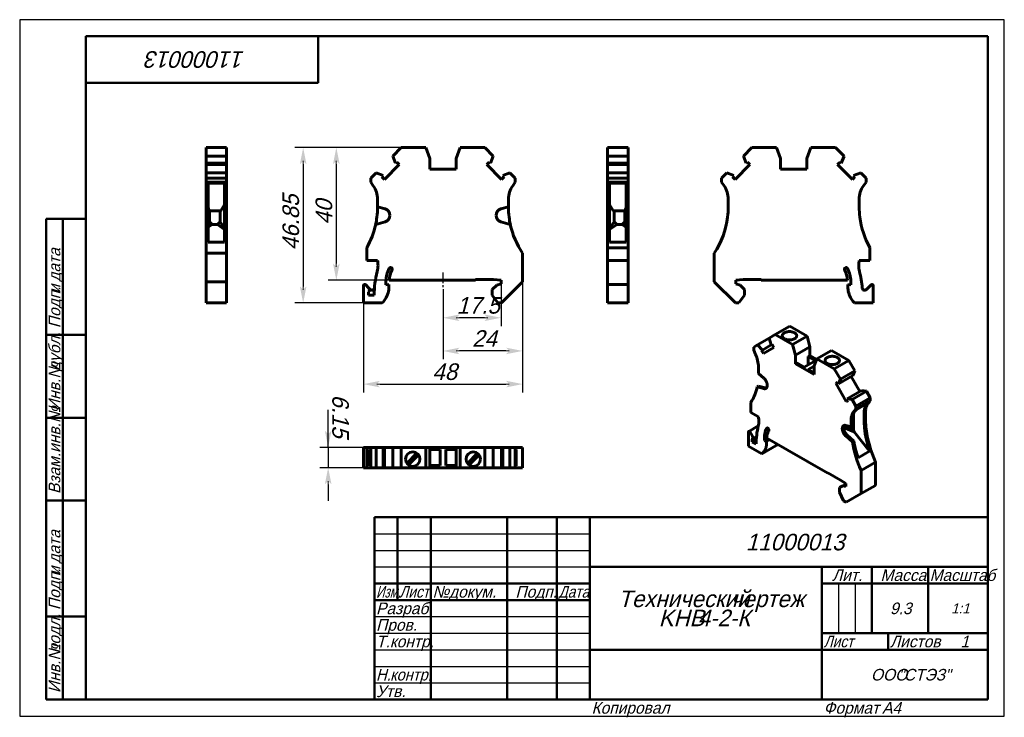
# Model space of a CAD drawing. Header units: millimetres. Extents: x 0 to 297, y 0 to 210.
import ezdxf

# ---------------------------------------------------------------- set-up
doc = ezdxf.new("R2010")
doc.units = ezdxf.units.MM
doc.linetypes.add('CENTER_per1_scale0.099606', pattern=[5.06, 3.1625, -0.6325, 0.6325, -0.6325])
doc.styles.add('TextStyle_1', font='T-FLEX Type A.TTF', dxfattribs={"oblique": 15, "height": 5})
doc.styles.add('TextStyle_2', font='T-FLEX Type A.TTF', dxfattribs={"oblique": 15, "height": 3.5})
doc.styles.add('TextStyle_3', font='T-FLEX Type A.TTF', dxfattribs={"width": 0.744064, "oblique": 15, "height": 3.5})
doc.styles.add('TextStyle_4', font='T-FLEX Type A.TTF', dxfattribs={"width": 0.883061, "oblique": 15, "height": 3.5})
doc.styles.add('TextStyle_5', font='T-FLEX Type A.TTF', dxfattribs={"width": 0.94413, "oblique": 15, "height": 3.5})
doc.styles.add('TextStyle_6', font='T-FLEX Type A.TTF', dxfattribs={"width": 0.98844, "oblique": 15, "height": 3.5})
doc.styles.add('TextStyle_7', font='T-FLEX Type A.TTF', dxfattribs={"oblique": 15, "height": 5})
doc.styles.add('TextStyle_8', font='T-FLEX Type A.TTF', dxfattribs={"oblique": 15, "height": 3})
doc.styles.add('TextStyle_9', font='T-FLEX Type A.TTF', dxfattribs={"oblique": 15, "height": 3.5})
doc.dimstyles.new('DIM_ST_1', dxfattribs={"dimtxt": 5, "dimasz": 5, "dimexe": 2.5, "dimexo": 0, "dimtad": 1, "dimrnd": 0.01, "dimdsep": 46, "dimtxsty": 'TextStyle_1', "dimblk": 'Arrow_3_C7_Status', "dimcen": 0.09, "dimclrd": 7, "dimclre": 7, "dimclrt": 7, "dimazin": 0, "dimtfac": 1, "dimtdec": 0, "dimtmove": 0, "dimatfit": 0, "dimldrblk": 'NONE', "dimfxl": 1, "dimtvp": 1, "dimtolj": 1, "dimarcsym": 0})
doc.dimstyles.new('DIM_ST_2', dxfattribs={"dimtxt": 5, "dimasz": 5, "dimexe": 2.5, "dimexo": 0, "dimtad": 1, "dimrnd": 0.01, "dimdsep": 46, "dimtxsty": 'TextStyle_1', "dimblk": 'Arrow_3_C7_Status', "dimcen": 0.09, "dimclrd": 7, "dimclre": 7, "dimclrt": 7, "dimazin": 0, "dimtfac": 1, "dimtdec": 0, "dimtmove": 0, "dimatfit": 0, "dimldrblk": 'NONE', "dimfxl": 1, "dimtvp": 1, "dimtolj": 1, "dimarcsym": 0})

# ---------------------------------------------------------------- blocks, each defined once
blk = doc.blocks.new('Arrow_3_C7_Status')
at = {"color": 7, "linetype": 'Continuous', "lineweight": 0}
blk.add_line((-1, 0), (-0.8, 0), dxfattribs=at)
at = {"color": 7}
blk.add_solid([(-1, -0.2), (0, 0), (-0.8, 0), (-1, 0.2)], dxfattribs=at)
blk = doc.blocks.new('*D5')
at = {"color": 7, "lineweight": -2}
for p, q in [((151.69, 130.99), (151.69, 107.62)), ((127.69, 128.7), (127.69, 107.62)), ((146.69, 110.12), (132.69, 110.12))]:
    blk.add_line(p, q, dxfattribs=at)
at = {"layer": 'Defpoints', "color": 0}
for p in [(151.69, 130.99), (127.69, 128.7), (127.69, 110.12)]:
    blk.add_point(p, dxfattribs=at)
at = {"color": 7, "lineweight": -2, "xscale": 5, "yscale": 5, "zscale": 5, "rotation": 180}
blk.add_blockref('Arrow_3_C7_Status', (127.69, 110.12), dxfattribs=at)
at = {"color": 7, "lineweight": -2, "xscale": 5, "yscale": 5, "zscale": 5}
blk.add_blockref('Arrow_3_C7_Status', (151.69, 110.12), dxfattribs=at)
blk = doc.blocks.new('_None')
blk = doc.blocks.new('*D6')
at = {"color": 7, "lineweight": -2}
for p, q in [((151.69, 130.99), (151.69, 97.62)), ((103.69, 124.59), (103.69, 97.62)), ((108.69, 100.12), (146.69, 100.12))]:
    blk.add_line(p, q, dxfattribs=at)
at = {"layer": 'Defpoints', "color": 0}
for p in [(151.69, 130.99), (103.69, 124.59), (151.69, 100.12)]:
    blk.add_point(p, dxfattribs=at)
at = {"color": 7, "lineweight": -2, "xscale": 5, "yscale": 5, "zscale": 5}
for p, rotation in [((103.69, 100.12), 180), ((151.69, 100.12), 360)]:
    blk.add_blockref('Arrow_3_C7_Status', p, dxfattribs=dict(at, rotation=rotation))
blk = doc.blocks.new('*D7')
at = {"color": 7, "lineweight": -2}
for p, q in [((115.09, 171.44), (93.01, 171.44)), ((95.51, 166.44), (95.51, 136.44)), ((111.49, 131.44), (93.01, 131.44))]:
    blk.add_line(p, q, dxfattribs=at)
at = {"layer": 'Defpoints', "color": 0}
for p in [(115.09, 171.44), (95.51, 131.44), (111.49, 131.44)]:
    blk.add_point(p, dxfattribs=at)
at = {"color": 7, "lineweight": -2, "xscale": 5, "yscale": 5, "zscale": 5}
for p, rotation in [((95.51, 171.44), 90), ((95.51, 131.44), 270)]:
    blk.add_blockref('Arrow_3_C7_Status', p, dxfattribs=dict(at, rotation=rotation))
blk = doc.blocks.new('*D8')
at = {"color": 7, "lineweight": -2}
for p, q in [((127.69, 128.7), (127.69, 117.62)), ((145.19, 130.34), (145.19, 117.62)), ((140.19, 120.12), (132.69, 120.12))]:
    blk.add_line(p, q, dxfattribs=at)
at = {"layer": 'Defpoints', "color": 0}
for p in [(127.69, 128.7), (145.19, 130.34), (127.69, 120.12)]:
    blk.add_point(p, dxfattribs=at)
at = {"color": 7, "lineweight": -2, "xscale": 5, "yscale": 5, "zscale": 5, "rotation": 180}
blk.add_blockref('Arrow_3_C7_Status', (127.69, 120.12), dxfattribs=at)
at = {"color": 7, "lineweight": -2, "xscale": 5, "yscale": 5, "zscale": 5}
blk.add_blockref('Arrow_3_C7_Status', (145.19, 120.12), dxfattribs=at)
blk = doc.blocks.new('*D9')
at = {"color": 7, "lineweight": -2}
for p, q in [((115.09, 171.44), (83.01, 171.44)), ((85.51, 166.44), (85.51, 129.59)), ((103.69, 124.59), (83.01, 124.59))]:
    blk.add_line(p, q, dxfattribs=at)
at = {"layer": 'Defpoints', "color": 0}
for p in [(115.09, 171.44), (85.51, 124.59), (103.69, 124.59)]:
    blk.add_point(p, dxfattribs=at)
at = {"color": 7, "lineweight": -2, "xscale": 5, "yscale": 5, "zscale": 5}
for p, rotation in [((85.51, 171.44), 90), ((85.51, 124.59), 270)]:
    blk.add_blockref('Arrow_3_C7_Status', p, dxfattribs=dict(at, rotation=rotation))
blk = doc.blocks.new('*D10')
at = {"color": 7, "lineweight": -2}
for p, q in [((93.05, 81.05), (93.05, 92.37)), ((93.05, 86.05), (93.05, 91.05)), ((103.69, 81.05), (90.55, 81.05)), ((93.05, 81.05), (93.05, 74.9)), ((103.69, 74.9), (90.55, 74.9)), ((93.05, 69.9), (93.05, 64.9))]:
    blk.add_line(p, q, dxfattribs=at)
at = {"layer": 'Defpoints', "color": 0}
for p in [(103.69, 81.05), (93.05, 74.9), (103.69, 74.9)]:
    blk.add_point(p, dxfattribs=at)
at = {"color": 7, "lineweight": -2, "xscale": 5, "yscale": 5, "zscale": 5}
for p, rotation in [((93.05, 81.05), 269.9999999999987), ((93.05, 74.9), 89.99999999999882)]:
    blk.add_blockref('Arrow_3_C7_Status', p, dxfattribs=dict(at, rotation=rotation))
blk = doc.blocks.new('_FR1Страница_1')
at = {"color": 7, "linetype": 'Continuous', "lineweight": 25}
for p, q in [((0, 210), (0, 0)), ((297, 210), (0, 210)), ((297, 0), (297, 210)), ((107, 55), (172, 55)), ((107, 50), (172, 50)), ((107, 45), (172, 45)), ((247, 40), (247, 25)), ((252, 40), (252, 25)), ((107, 30), (172, 30)), ((107, 25), (172, 25)), ((107, 20), (172, 20)), ((242, 20), (292, 20)), ((262, 20), (262, 20)), ((107, 15), (172, 15)), ((107, 10), (172, 10)), ((0, 0), (297, 0))]:
    blk.add_line(p, q, dxfattribs=at)
at = {"color": 7, "linetype": 'Continuous', "lineweight": 50}
for p, q in [((20, 5), (20, 205)), ((20, 205), (292, 205)), ((90, 191), (90, 205)), ((292, 205), (292, 5)), ((20, 191), (90, 191)), ((8, 5), (8, 150)), ((8, 150), (20, 150)), ((13, 150), (13, 5)), ((8, 115), (20, 115)), ((8, 90), (20, 90)), ((20, 65), (8, 65)), ((107, 5), (107, 60)), ((107, 60), (292, 60)), ((114, 60), (114, 35)), ((124, 60), (124, 5)), ((147, 60), (147, 5)), ((162, 60), (162, 5)), ((172, 60), (172, 5)), ((172, 45), (292, 45)), ((242, 45), (242, 5)), ((257, 45), (257, 25)), ((274, 45), (274, 25)), ((107, 40), (172, 40)), ((242, 40), (292, 40)), ((107, 35), (172, 35)), ((8, 30), (20, 30)), ((242, 25), (292, 25)), ((262, 25), (262, 20)), ((172, 20), (292, 20)), ((20, 5), (8, 5)), ((292, 5), (20, 5))]:
    blk.add_line(p, q, dxfattribs=at)
at = {"color": 7, "oblique": 15}
for s, height, rotation, style, p in [('11000013', 5, 180, 'TextStyle_7', (67.98, 200.5)), ('дата', 3.5, 90, 'TextStyle_2', (12.25, 131.01)), ('Подп.', 3.5, 90, 'TextStyle_2', (12.25, 117)), ('и', 3.5, 90, 'TextStyle_2', (12.25, 127.51)), ('дубл.', 3.5, 90, 'TextStyle_2', (12.25, 104.01)), ('Инв.№', 3.5, 90, 'TextStyle_2', (12.25, 92)), ('Взам.инв.№', 3.5, 90, 'TextStyle_2', (12.25, 67)), ('дата', 3.5, 90, 'TextStyle_2', (12.25, 46.01)), ('Подп.', 3.5, 90, 'TextStyle_2', (12.25, 32)), ('и', 3.5, 90, 'TextStyle_2', (12.25, 42.51)), ('подл.', 3.5, 90, 'TextStyle_2', (12.25, 19.01)), ('Инв.№', 3.5, 90, 'TextStyle_2', (12.25, 7))]:
    blk.add_text(s, height=height, rotation=rotation, dxfattribs=dict(at, style=style)).set_placement(p)
for s, height, style, p in [('11000013', 5, 'TextStyle_7', (219.02, 50)), ('Лит.', 3.5, 'TextStyle_2', (245.03, 40.76)), ('Масса', 3.5, 'TextStyle_2', (259.65, 40.76)), ('№', 3.5, 'TextStyle_2', (124.5, 35.75)), ('Подп.', 3.5, 'TextStyle_2', (149.53, 35.75)), ('докум.', 3.5, 'TextStyle_2', (129.5, 35.75)), ('Технический', 5, 'TextStyle_7', (180.55, 32.88)), ('чертеж', 5, 'TextStyle_7', (214.51, 32.88)), ('Разраб.', 3.5, 'TextStyle_2', (107.5, 30.75)), ('9.3', 3.5, 'TextStyle_2', (262.53, 30.75)), ('1:1', 3, 'TextStyle_8', (280.99, 31)), ('KHB', 5, 'TextStyle_7', (192.75, 27.12)), ('4-2-К', 5, 'TextStyle_7', (204.54, 27.12)), ('Пров.', 3.5, 'TextStyle_2', (107.5, 25.75)), ('Т.контр.', 3.5, 'TextStyle_2', (107.5, 20.75)), ('Листов', 3.5, 'TextStyle_2', (262.5, 20.75)), ('1', 3.5, 'TextStyle_9', (283.78, 20.75)), ('ООО', 3.5, 'TextStyle_2', (256.78, 10.75)), ('"СТЭЗ"', 3.5, 'TextStyle_2', (265.03, 10.75)), ('Утв.', 3.5, 'TextStyle_2', (107.5, 5.75)), ('Копировал', 3.5, 'TextStyle_2', (172.5, 0.75)), ('Формат', 3.5, 'TextStyle_2', (242.5, 0.75)), ('A4', 3.5, 'TextStyle_2', (260.12, 0.75))]:
    blk.add_text(s, height=height, dxfattribs=dict(at, style=style)).set_placement(p)
for s, style, width, p in [('Масштаб', 'TextStyle_6', 0.98844, (274.5, 40.76)), ('Изм.', 'TextStyle_3', 0.744064, (107.5, 35.75)), ('Лист', 'TextStyle_4', 0.883061, (114.5, 35.75)), ('Дата', 'TextStyle_4', 0.883061, (162.5, 35.75)), ('Лист', 'TextStyle_4', 0.883061, (242.5, 20.75)), ('Н.', 'TextStyle_5', 0.94413, (107.5, 10.75)), ('контр.', 'TextStyle_5', 0.94413, (111.75, 10.75))]:
    blk.add_text(s, height=3.5, dxfattribs=dict(at, style=style, width=width)).set_placement(p)
blk = doc.blocks.new('Страница_1')
at = {"color": 7, "linetype": 'Continuous', "lineweight": 60}
for p, q in [((56.228, 168.861), (56.228, 171.435)), ((62.378, 171.435), (56.228, 171.435)), ((62.378, 171.435), (62.378, 168.861)), ((112.512, 168.861), (115.086, 171.435)), ((122.486, 171.435), (115.086, 171.435)), ((122.486, 171.435), (123.686, 168.138)), ((132.886, 171.435), (131.686, 168.138)), ((140.286, 171.435), (132.886, 171.435)), ((142.86, 168.861), (140.286, 171.435)), ((177.348, 168.861), (177.348, 171.435)), ((177.348, 171.435), (183.498, 171.435)), ((183.498, 168.861), (183.498, 171.435)), ((220.882, 171.435), (218.308, 168.861)), ((228.282, 171.435), (220.882, 171.435)), ((229.482, 168.138), (228.282, 171.435)), ((238.682, 171.435), (237.482, 168.138)), ((246.082, 171.435), (238.682, 171.435)), ((248.656, 168.861), (246.082, 171.435)), ((62.378, 168.861), (56.228, 168.861)), ((56.228, 166.719), (56.228, 168.861)), ((62.378, 166.719), (56.228, 166.719)), ((56.228, 166.335), (56.228, 166.717)), ((56.228, 166.335), (62.378, 166.335)), ((56.228, 163.829), (56.228, 166.335)), ((62.378, 168.861), (62.378, 166.719)), ((62.378, 166.717), (62.378, 166.335)), ((62.378, 166.335), (62.378, 163.829)), ((110.004, 161.863), (114.476, 166.335)), ((113.346, 166.719), (112.512, 168.861)), ((113.72, 167.092), (113.346, 166.719)), ((114.476, 166.335), (113.72, 167.092)), ((123.686, 168.138), (123.686, 164.935)), ((131.686, 164.935), (131.686, 168.138)), ((140.896, 166.335), (141.653, 167.092)), ((145.369, 161.863), (140.896, 166.335)), ((141.653, 167.092), (142.026, 166.719)), ((142.026, 166.719), (142.86, 168.861)), ((177.348, 168.861), (183.498, 168.861)), ((177.348, 166.719), (177.348, 168.861)), ((177.348, 166.719), (183.498, 166.719)), ((177.348, 166.335), (177.348, 166.717)), ((183.498, 166.335), (177.348, 166.335)), ((177.348, 163.829), (177.348, 166.335)), ((183.498, 166.719), (183.498, 168.861)), ((183.498, 166.335), (183.498, 166.717)), ((183.498, 163.829), (183.498, 166.335)), ((220.272, 166.335), (215.8, 161.863)), ((218.308, 168.861), (219.142, 166.719)), ((219.142, 166.719), (219.516, 167.092)), ((219.516, 167.092), (220.272, 166.335)), ((229.482, 164.935), (229.482, 168.138)), ((237.482, 168.138), (237.482, 164.935)), ((246.692, 166.335), (247.449, 167.092)), ((251.165, 161.863), (246.692, 166.335)), ((247.449, 167.092), (247.822, 166.719)), ((247.822, 166.719), (248.656, 168.861)), ((62.378, 163.827), (56.228, 163.827)), ((56.228, 162.235), (56.228, 163.827)), ((62.378, 163.827), (62.378, 162.235)), ((105.886, 162.235), (107.478, 163.827)), ((107.478, 163.827), (109.621, 162.993)), ((123.686, 164.935), (131.686, 164.935)), ((147.894, 163.827), (145.752, 162.993)), ((149.486, 162.235), (147.894, 163.827)), ((177.348, 163.827), (183.498, 163.827)), ((177.348, 162.235), (177.348, 163.827)), ((183.498, 162.235), (183.498, 163.827)), ((213.274, 163.827), (211.682, 162.235)), ((215.417, 162.993), (213.274, 163.827)), ((237.482, 164.935), (229.482, 164.935)), ((253.69, 163.827), (251.548, 162.993)), ((255.282, 162.235), (253.69, 163.827)), ((62.378, 162.235), (56.228, 162.235)), ((56.228, 162.235), (56.228, 161.035)), ((56.228, 161.035), (62.378, 161.035)), ((56.228, 161.035), (56.228, 159.915)), ((56.828, 159.915), (56.828, 160.71)), ((61.778, 160.71), (56.828, 160.71)), ((61.778, 160.71), (61.778, 159.915)), ((62.378, 162.235), (62.378, 161.035)), ((62.378, 159.915), (62.378, 161.035)), ((105.886, 162.235), (105.886, 161.035)), ((105.886, 161.035), (106.67, 159.915)), ((109.621, 162.993), (109.247, 162.619)), ((109.247, 162.619), (110.004, 161.863)), ((146.125, 162.619), (145.369, 161.863)), ((145.752, 162.993), (146.125, 162.619)), ((149.486, 161.035), (148.702, 159.915)), ((149.486, 162.235), (149.486, 161.035)), ((177.348, 162.235), (183.498, 162.235)), ((177.348, 161.035), (177.348, 162.235)), ((177.348, 159.915), (177.348, 161.035)), ((177.348, 161.035), (183.498, 161.035)), ((177.948, 160.71), (177.948, 159.915)), ((177.948, 160.71), (182.898, 160.71)), ((182.898, 159.915), (182.898, 160.71)), ((183.498, 162.235), (183.498, 161.035)), ((183.498, 161.035), (183.498, 159.915)), ((211.682, 162.235), (211.682, 161.035)), ((212.466, 159.915), (211.682, 161.035)), ((215.043, 162.619), (215.417, 162.993)), ((215.8, 161.863), (215.043, 162.619)), ((251.921, 162.619), (251.165, 161.863)), ((251.548, 162.993), (251.921, 162.619)), ((254.498, 159.915), (255.282, 161.035)), ((255.282, 161.035), (255.282, 162.235)), ((56.228, 155.9), (56.228, 159.915)), ((56.828, 155.9), (56.828, 159.915)), ((61.778, 155.9), (61.778, 159.915)), ((62.378, 155.9), (62.378, 159.915)), ((177.348, 155.9), (177.348, 159.915)), ((177.948, 155.9), (177.948, 159.915)), ((182.898, 155.9), (182.898, 159.915)), ((183.498, 155.9), (183.498, 159.915)), ((56.228, 153.54), (56.228, 155.9)), ((56.828, 153.54), (56.828, 155.9)), ((61.778, 155.9), (61.778, 153.535)), ((62.378, 153.535), (62.378, 155.9)), ((107.936, 153.54), (107.936, 155.9)), ((147.436, 153.54), (147.436, 155.9)), ((177.348, 153.535), (177.348, 155.9)), ((177.948, 155.9), (177.948, 153.535)), ((182.898, 153.54), (182.898, 155.9)), ((183.498, 153.54), (183.498, 155.9)), ((213.732, 153.535), (213.732, 155.9)), ((253.232, 153.535), (253.232, 155.9)), ((56.228, 153.54), (56.828, 153.54)), ((56.228, 153.54), (56.228, 152.932)), ((56.228, 152.932), (56.228, 151.001)), ((56.828, 153.54), (56.828, 152.932)), ((57.202, 152.343), (56.828, 153.375)), ((56.828, 152.932), (56.828, 151.001)), ((60.7, 152.343), (57.202, 152.343)), ((57.228, 152.343), (57.228, 148.52)), ((60.428, 152.343), (60.428, 149.085)), ((60.7, 152.343), (61.778, 154.254)), ((61.778, 150.488), (61.778, 153.535)), ((62.378, 150.488), (62.378, 153.535)), ((107.936, 153.54), (110.204, 152.932)), ((107.936, 153.538), (107.936, 153.535)), ((147.436, 153.54), (145.169, 152.932)), ((147.436, 153.538), (147.436, 153.535)), ((177.348, 150.488), (177.348, 153.535)), ((179.026, 152.343), (177.948, 154.254)), ((177.948, 150.488), (177.948, 153.535)), ((179.026, 152.343), (182.524, 152.343)), ((179.298, 152.343), (179.298, 149.085)), ((182.498, 152.343), (182.498, 148.52)), ((182.524, 152.343), (182.898, 153.375)), ((183.498, 153.54), (182.898, 153.54)), ((182.898, 153.54), (182.898, 152.932)), ((182.898, 152.932), (182.898, 151.001)), ((183.498, 153.54), (183.498, 152.932)), ((183.498, 152.932), (183.498, 151.001)), ((56.228, 151.001), (56.228, 150.97)), ((56.228, 150.97), (56.228, 149.038)), ((56.228, 149.038), (56.228, 148.281)), ((56.828, 151.001), (56.828, 150.97)), ((56.828, 150.97), (56.828, 149.038)), ((56.828, 149.038), (56.828, 148.281)), ((57.228, 148.52), (56.852, 147.461)), ((57.228, 149.085), (58.028, 148.285)), ((60.428, 149.085), (59.628, 148.285)), ((60.428, 149.085), (61.778, 147.128)), ((61.778, 142.935), (61.778, 150.488)), ((62.378, 139.591), (62.378, 150.488)), ((110.204, 149.038), (107.378, 148.281)), ((111.686, 151.001), (111.686, 150.97)), ((143.686, 151.001), (143.686, 150.97)), ((145.169, 149.038), (147.995, 148.281)), ((177.348, 141.209), (177.348, 150.488)), ((177.948, 142.935), (177.948, 150.488)), ((179.298, 149.085), (177.948, 147.128)), ((179.298, 149.085), (180.098, 148.285)), ((182.498, 149.085), (181.698, 148.285)), ((182.498, 148.52), (182.874, 147.461)), ((182.898, 151.001), (182.898, 150.97)), ((182.898, 150.97), (182.898, 149.038)), ((182.898, 149.038), (182.898, 148.281)), ((183.498, 151.001), (183.498, 150.97)), ((183.498, 150.97), (183.498, 149.038)), ((183.498, 149.038), (183.498, 148.281)), ((56.228, 139.591), (56.228, 148.281)), ((56.828, 148.281), (56.228, 148.281)), ((56.828, 142.935), (56.828, 148.281)), ((56.828, 147.424), (56.852, 147.461)), ((56.852, 147.461), (58.028, 148.285)), ((59.628, 148.285), (58.028, 148.285)), ((61.778, 146.779), (59.628, 148.285)), ((177.948, 146.779), (180.098, 148.285)), ((180.098, 148.285), (181.698, 148.285)), ((182.874, 147.461), (181.698, 148.285)), ((182.874, 147.461), (182.898, 147.424)), ((182.898, 142.935), (182.898, 148.281)), ((182.898, 148.281), (183.498, 148.281)), ((183.498, 141.209), (183.498, 148.281)), ((61.778, 142.935), (56.828, 142.935)), ((177.948, 142.935), (182.898, 142.935)), ((56.228, 130.985), (56.228, 139.591)), ((56.228, 139.591), (62.378, 139.591)), ((62.378, 130.985), (62.378, 139.591)), ((104.686, 137.435), (104.686, 141.209)), ((151.686, 130.985), (151.686, 139.591)), ((177.348, 141.209), (183.498, 141.209)), ((177.348, 137.435), (177.348, 141.209)), ((183.498, 137.435), (183.498, 141.209)), ((209.482, 130.985), (209.482, 139.591)), ((256.482, 137.435), (256.482, 141.209)), ((107.93, 137.435), (104.686, 137.435)), ((177.348, 135.91), (177.348, 137.435)), ((177.348, 137.435), (183.498, 137.435)), ((183.498, 135.91), (183.498, 137.435)), ((253.239, 137.435), (256.482, 137.435)), ((177.348, 134.078), (177.348, 135.91)), ((177.348, 134.078), (177.348, 130.144)), ((183.498, 134.078), (183.498, 135.91)), ((183.498, 134.078), (183.498, 130.144)), ((62.378, 130.985), (56.228, 130.985)), ((56.228, 130.985), (56.228, 124.585)), ((62.378, 130.985), (62.378, 124.585)), ((110.486, 130.056), (110.486, 131.135)), ((111.492, 131.435), (137.486, 131.435)), ((137.486, 131.635), (142.9, 131.635)), ((137.486, 131.435), (137.486, 131.635)), ((142.9, 131.635), (145.186, 131.435)), ((145.186, 131.435), (145.186, 130.335)), ((151.686, 130.985), (145.286, 124.585)), ((209.482, 130.985), (215.882, 124.585)), ((215.982, 131.435), (218.268, 131.635)), ((215.982, 130.335), (215.982, 131.435)), ((218.268, 131.635), (223.682, 131.635)), ((223.682, 131.435), (223.682, 131.635)), ((223.682, 131.435), (249.676, 131.435)), ((250.682, 131.135), (250.682, 130.056)), ((103.686, 124.585), (103.686, 129.742)), ((104.369, 130.025), (105.223, 129.172)), ((105.186, 126.935), (105.186, 127.864)), ((105.223, 129.172), (105.739, 128.656)), ((107.013, 129.094), (107.016, 129.119)), ((110.486, 130.056), (111.386, 130.135)), ((111.386, 130.135), (111.386, 129.579)), ((142.536, 128.635), (143.889, 129.987)), ((142.536, 128.635), (142.536, 126.985)), ((145.186, 130.335), (143.889, 129.987)), ((183.498, 130.142), (177.348, 130.142)), ((177.348, 130.142), (177.348, 129.742)), ((177.348, 124.585), (177.348, 129.742)), ((183.498, 130.142), (183.498, 129.742)), ((183.498, 124.585), (183.498, 129.742)), ((217.28, 129.987), (215.982, 130.335)), ((218.632, 128.635), (217.28, 129.987)), ((218.632, 126.985), (218.632, 128.635)), ((250.682, 130.056), (249.782, 130.135)), ((249.782, 130.135), (249.782, 129.579)), ((254.155, 129.094), (254.152, 129.119)), ((256.799, 130.025), (255.43, 128.656)), ((257.482, 124.585), (257.482, 129.742)), ((106.894, 126.935), (105.186, 126.935)), ((142.536, 126.985), (144.217, 124.585)), ((216.952, 124.585), (218.632, 126.985)), ((62.378, 124.585), (56.228, 124.585)), ((103.686, 124.585), (109.352, 124.585)), ((144.217, 124.585), (145.286, 124.585)), ((177.348, 124.585), (183.498, 124.585)), ((215.882, 124.585), (216.952, 124.585)), ((251.816, 124.585), (257.482, 124.585)), ((232.256, 117.569), (227.907, 115.058)), ((232.256, 117.569), (237.488, 114.548)), ((226.085, 114.006), (222.527, 111.952)), ((226.087, 114.007), (227.907, 115.058)), ((226.677, 111.917), (226.087, 114.007)), ((233.14, 112.037), (227.907, 115.058)), ((237.488, 114.548), (233.14, 112.037)), ((237.488, 114.548), (238.337, 111.366)), ((221.402, 111.302), (222.527, 111.952)), ((221.402, 111.302), (221.402, 110.322)), ((221.402, 110.322), (221.956, 109.088)), ((222.527, 111.952), (224.042, 110.396)), ((224.042, 110.396), (223.778, 110.243)), ((223.778, 110.243), (224.313, 109.317)), ((226.675, 111.916), (224.042, 110.396)), ((224.313, 109.317), (227.476, 111.143)), ((226.941, 112.069), (226.677, 111.917)), ((227.476, 111.143), (226.941, 112.069)), ((233.14, 112.037), (233.988, 108.855)), ((238.337, 111.366), (233.988, 108.855)), ((238.337, 111.366), (238.337, 108.75)), ((244.842, 110.302), (240.494, 107.791)), ((244.842, 110.302), (250.075, 107.281)), ((233.988, 108.855), (233.988, 106.24)), ((236.675, 105.219), (240.105, 107.199)), ((237.877, 108.485), (238.337, 108.75)), ((240.105, 107.199), (237.877, 108.485)), ((237.877, 105.913), (237.877, 108.485)), ((238.337, 108.75), (240.403, 107.557)), ((240.494, 107.791), (239.645, 105.589)), ((245.726, 104.77), (240.494, 107.791)), ((250.075, 107.281), (245.726, 104.77)), ((250.075, 107.281), (251.895, 104.128)), ((222.851, 103.365), (222.851, 105.293)), ((233.988, 106.24), (234.448, 106.505)), ((233.988, 106.24), (239.645, 102.974)), ((234.448, 106.505), (236.675, 105.219)), ((239.645, 105.546), (237.877, 104.525)), ((237.877, 104.525), (239.645, 103.504)), ((239.645, 102.974), (239.645, 105.589)), ((247.546, 101.617), (245.726, 104.77)), ((251.895, 104.128), (247.546, 101.617)), ((251.895, 104.128), (251.305, 102.719)), ((222.851, 103.365), (224.455, 101.944)), ((251.305, 102.719), (246.956, 100.209)), ((246.956, 100.209), (247.546, 101.617)), ((250.77, 102.41), (253.405, 97.847)), ((222.881, 99.544), (222.456, 99.299)), ((224.455, 98.764), (222.456, 99.299)), ((224.879, 99.009), (222.881, 99.544)), ((225.503, 99.761), (225.503, 99.736)), ((246.157, 100.357), (246.692, 100.666)), ((249.32, 94.879), (246.157, 100.357)), ((246.692, 100.666), (246.956, 100.209)), ((253.94, 98.156), (249.591, 95.645)), ((253.94, 98.156), (255.455, 97.963)), ((249.855, 95.188), (249.32, 94.879)), ((251.106, 95.452), (249.591, 95.645)), ((249.591, 95.645), (249.855, 95.188)), ((255.455, 97.963), (251.106, 95.452)), ((252.232, 93.502), (251.106, 95.452)), ((256.58, 96.013), (252.232, 93.502)), ((255.455, 97.963), (256.58, 96.013)), ((256.58, 96.013), (256.58, 95.033)), ((220.553, 91.543), (220.553, 94.624)), ((252.232, 92.523), (251.677, 91.928)), ((252.101, 92.173), (252.495, 92.595)), ((252.232, 92.523), (256.58, 95.033)), ((252.232, 93.502), (252.232, 92.523)), ((252.293, 92.379), (255.995, 94.616)), ((255.995, 94.616), (252.495, 92.595)), ((255.995, 94.616), (255.602, 94.194)), ((256.026, 94.439), (256.58, 95.033)), ((222.846, 90.219), (220.553, 91.543)), ((250.782, 87.24), (250.782, 89.167)), ((251.206, 87.485), (251.206, 89.412)), ((251.534, 86.102), (251.534, 91.267)), ((254.706, 91.433), (254.706, 89.501)), ((255.131, 89.746), (255.131, 91.678)), ((222.797, 87.509), (219.929, 85.853)), ((248.13, 86.697), (248.13, 86.672)), ((248.555, 86.942), (248.555, 86.917)), ((251.708, 85.716), (248.557, 87.04)), ((250.782, 87.24), (249.178, 87.669)), ((249.659, 87.54), (251.534, 86.102)), ((250.782, 87.24), (251.206, 87.485)), ((219.846, 81.459), (219.846, 85.67)), ((220.329, 85.622), (220.932, 84.577)), ((220.907, 82.765), (220.907, 83.524)), ((220.907, 82.765), (222.178, 83.499)), ((220.932, 83.537), (222.246, 84.296)), ((224.654, 83.15), (224.654, 84.031)), ((224.654, 83.15), (225.629, 83.713)), ((226.21, 83.378), (225.291, 82.847)), ((225.366, 83.865), (243.746, 73.253)), ((249.178, 84.49), (251.177, 82.717)), ((249.603, 84.734), (251.601, 82.962)), ((251.534, 86.102), (251.708, 85.716)), ((256.374, 79.884), (251.708, 85.716)), ((103.686, 74.904), (103.686, 81.054)), ((104.369, 81.054), (103.686, 81.054)), ((104.369, 81.054), (104.684, 81.054)), ((104.686, 81.054), (105.884, 81.054)), ((104.686, 81.054), (104.686, 74.904)), ((105.578, 80.454), (105.578, 75.504)), ((105.578, 80.454), (105.886, 80.454)), ((105.886, 81.054), (105.886, 74.904)), ((105.886, 81.054), (107.478, 81.054)), ((107.478, 81.054), (107.478, 74.904)), ((107.478, 81.054), (109.621, 81.054)), ((109.621, 81.054), (109.621, 74.904)), ((109.623, 81.054), (110.004, 81.054)), ((110.004, 81.054), (112.51, 81.054)), ((110.004, 74.904), (110.004, 81.054)), ((112.512, 81.054), (112.512, 74.904)), ((112.512, 81.054), (115.086, 81.054)), ((115.086, 81.054), (115.086, 74.904)), ((115.086, 81.054), (122.486, 81.054)), ((122.486, 81.054), (122.486, 74.904)), ((122.486, 81.054), (123.686, 81.054)), ((123.686, 81.054), (131.686, 81.054)), ((123.686, 81.054), (123.686, 74.904)), ((126.836, 80.404), (123.686, 80.404)), ((126.836, 75.554), (126.836, 80.404)), ((131.686, 80.404), (128.536, 80.404)), ((128.536, 80.404), (128.536, 75.554)), ((131.686, 81.054), (132.886, 81.054)), ((131.686, 81.054), (131.686, 74.904)), ((132.886, 81.054), (132.886, 74.904)), ((132.886, 81.054), (140.286, 81.054)), ((140.286, 81.054), (140.286, 74.904)), ((140.286, 81.054), (142.86, 81.054)), ((142.86, 81.054), (142.86, 74.904)), ((142.862, 81.054), (145.369, 81.054)), ((145.369, 81.054), (145.75, 81.054)), ((145.369, 74.904), (145.369, 81.054)), ((145.752, 81.054), (147.894, 81.054)), ((145.752, 81.054), (145.752, 74.904)), ((147.894, 81.054), (147.894, 74.904)), ((147.894, 81.054), (149.486, 81.054)), ((149.486, 81.054), (149.486, 74.904)), ((149.795, 80.454), (149.486, 80.454)), ((151.686, 81.054), (149.488, 81.054)), ((149.795, 80.454), (149.795, 75.504)), ((151.686, 74.904), (151.686, 81.054)), ((219.846, 81.459), (223.852, 79.146)), ((222.114, 82.068), (220.907, 82.765)), ((228.201, 81.657), (223.852, 79.146)), ((224.654, 83.15), (225.291, 82.847)), ((225.291, 82.847), (225.291, 82.393)), ((251.601, 82.962), (251.177, 82.717)), ((119.832, 79.269), (116.796, 76.233)), ((117.291, 75.738), (120.327, 78.774)), ((138.082, 79.269), (135.046, 76.233)), ((135.541, 75.738), (138.577, 78.774)), ((256.374, 79.884), (252.874, 77.863)), ((104.369, 74.904), (103.686, 74.904)), ((104.369, 74.904), (104.684, 74.904)), ((104.686, 74.904), (105.884, 74.904)), ((105.578, 75.504), (105.886, 75.504)), ((105.886, 74.904), (107.478, 74.904)), ((107.478, 74.904), (109.621, 74.904)), ((109.623, 74.904), (110.004, 74.904)), ((110.004, 74.904), (112.51, 74.904)), ((112.512, 74.904), (115.086, 74.904)), ((122.486, 74.904), (115.086, 74.904)), ((122.486, 74.904), (123.686, 74.904)), ((123.686, 75.554), (126.836, 75.554)), ((123.686, 74.904), (131.686, 74.904)), ((128.536, 75.554), (131.686, 75.554)), ((132.886, 74.904), (131.686, 74.904)), ((140.286, 74.904), (132.886, 74.904)), ((142.86, 74.904), (140.286, 74.904)), ((145.369, 74.904), (142.862, 74.904)), ((145.75, 74.904), (145.369, 74.904)), ((147.894, 74.904), (145.752, 74.904)), ((149.486, 74.904), (147.894, 74.904)), ((149.795, 75.504), (149.486, 75.504)), ((151.686, 74.904), (149.488, 74.904)), ((253.787, 74.115), (258.136, 76.626)), ((258.136, 69.599), (258.136, 76.626)), ((243.746, 73.253), (243.746, 73.416)), ((243.746, 73.416), (247.574, 71.206)), ((243.746, 73.253), (243.888, 73.335)), ((253.787, 67.089), (253.787, 74.115)), ((247.317, 68.905), (248.273, 69.457)), ((247.317, 68.905), (247.317, 67.558)), ((247.574, 71.206), (249.191, 70.11)), ((249.191, 69.987), (248.273, 69.457)), ((249.191, 69.212), (248.273, 69.457)), ((249.191, 70.11), (249.191, 69.212)), ((258.136, 69.599), (253.787, 67.089)), ((247.317, 67.558), (248.505, 64.912)), ((253.787, 67.089), (249.262, 64.476)), ((248.505, 64.912), (249.262, 64.476))]:
    blk.add_line(p, q, dxfattribs=at)
at = {"color": 7, "linetype": 'CENTER_per1_scale0.099606', "lineweight": 25}
blk.add_line((127.686, 133.76), (127.686, 128.7), dxfattribs=at)
blk.add_line((127.686, 133.76), (127.686, 128.7), dxfattribs=at)
at = {"color": 7, "lineweight": 60, "flags": 128}
for points in [[(233.741, 113.813), (233.824, 113.864), (233.903, 113.918), (233.977, 113.974), (234.044, 114.033), (234.106, 114.093), (234.162, 114.156), (234.212, 114.22), (234.256, 114.286), (234.293, 114.353), (234.323, 114.421), (234.347, 114.49), (234.364, 114.56), (234.374, 114.63), (234.378, 114.701), (234.374, 114.771), (234.364, 114.841), (234.347, 114.911), (234.323, 114.98), (234.293, 115.048), (234.256, 115.115), (234.212, 115.181), (234.162, 115.245), (234.106, 115.308), (234.044, 115.369), (233.977, 115.427), (233.903, 115.484), (233.824, 115.537), (233.741, 115.589), (233.652, 115.637), (233.559, 115.682), (233.461, 115.725), (233.36, 115.764), (233.255, 115.8), (233.146, 115.832), (233.035, 115.861), (232.921, 115.886), (232.805, 115.907), (232.687, 115.925), (232.567, 115.939), (232.446, 115.948), (232.325, 115.954), (232.203, 115.956), (232.081, 115.954), (231.959, 115.948), (231.838, 115.939), (231.719, 115.925), (231.601, 115.907), (231.484, 115.886), (231.37, 115.861), (231.259, 115.832), (231.151, 115.8), (231.046, 115.764), (230.944, 115.725), (230.847, 115.682), (230.753, 115.637), (230.665, 115.589)], [(230.665, 115.589), (230.581, 115.537), (230.502, 115.484), (230.429, 115.427), (230.361, 115.369), (230.299, 115.308), (230.243, 115.245), (230.193, 115.181), (230.15, 115.115), (230.113, 115.048), (230.082, 114.98), (230.058, 114.911), (230.041, 114.841), (230.031, 114.771), (230.028, 114.701), (230.031, 114.63), (230.041, 114.56), (230.058, 114.49), (230.082, 114.421), (230.113, 114.353), (230.15, 114.286), (230.193, 114.22), (230.243, 114.156), (230.299, 114.093), (230.361, 114.033), (230.429, 113.974), (230.502, 113.918), (230.581, 113.864), (230.665, 113.813), (230.753, 113.764), (230.847, 113.719), (230.944, 113.676), (231.046, 113.637), (231.151, 113.602), (231.259, 113.569), (231.37, 113.54), (231.484, 113.515), (231.601, 113.494), (231.719, 113.476), (231.838, 113.463), (231.959, 113.453), (232.081, 113.447), (232.203, 113.445), (232.325, 113.447), (232.446, 113.453), (232.567, 113.463), (232.687, 113.476), (232.805, 113.494), (232.921, 113.515), (233.035, 113.54), (233.146, 113.569), (233.255, 113.602), (233.36, 113.637), (233.461, 113.676), (233.559, 113.719), (233.652, 113.764), (233.741, 113.813)], [(243.569, 108.138), (243.486, 108.087), (243.407, 108.033), (243.334, 107.977), (243.266, 107.918), (243.204, 107.857), (243.148, 107.795), (243.098, 107.731), (243.054, 107.665), (243.017, 107.598), (242.987, 107.529), (242.963, 107.46), (242.946, 107.391), (242.936, 107.32), (242.932, 107.25), (242.936, 107.18), (242.946, 107.109), (242.963, 107.04), (242.987, 106.971), (243.017, 106.902), (243.054, 106.835), (243.098, 106.77), (243.148, 106.705), (243.204, 106.643), (243.266, 106.582), (243.334, 106.523), (243.407, 106.467), (243.486, 106.413), (243.569, 106.362), (243.658, 106.314), (243.751, 106.268), (243.849, 106.226), (243.95, 106.187), (244.055, 106.151), (244.164, 106.119), (244.275, 106.09), (244.389, 106.065), (244.505, 106.043), (244.623, 106.026), (244.743, 106.012), (244.864, 106.002), (244.985, 105.996), (245.107, 105.994), (245.229, 105.996), (245.351, 106.002), (245.472, 106.012), (245.591, 106.026), (245.71, 106.043), (245.826, 106.065), (245.94, 106.09), (246.051, 106.119), (246.159, 106.151), (246.265, 106.187), (246.366, 106.226), (246.463, 106.268), (246.557, 106.314), (246.645, 106.362)], [(246.645, 106.362), (246.729, 106.413), (246.808, 106.467), (246.881, 106.523), (246.949, 106.582), (247.011, 106.643), (247.067, 106.705), (247.117, 106.77), (247.16, 106.835), (247.197, 106.902), (247.228, 106.971), (247.252, 107.04), (247.269, 107.109), (247.279, 107.18), (247.282, 107.25), (247.279, 107.32), (247.269, 107.391), (247.252, 107.46), (247.228, 107.529), (247.197, 107.598), (247.16, 107.665), (247.117, 107.731), (247.067, 107.795), (247.011, 107.857), (246.949, 107.918), (246.881, 107.977), (246.808, 108.033), (246.729, 108.087), (246.645, 108.138), (246.557, 108.186), (246.463, 108.232), (246.366, 108.274), (246.265, 108.313), (246.159, 108.349), (246.051, 108.381), (245.94, 108.41), (245.826, 108.435), (245.71, 108.457), (245.591, 108.474), (245.472, 108.488), (245.351, 108.498), (245.229, 108.504), (245.107, 108.506), (244.985, 108.504), (244.864, 108.498), (244.743, 108.488), (244.623, 108.474), (244.505, 108.457), (244.389, 108.435), (244.275, 108.41), (244.164, 108.381), (244.055, 108.349), (243.95, 108.313), (243.849, 108.274), (243.751, 108.232), (243.658, 108.186), (243.569, 108.138)], [(224.455, 101.944), (224.529, 101.875), (224.601, 101.804), (224.672, 101.728), (224.742, 101.649), (224.809, 101.567), (224.874, 101.482), (224.937, 101.394), (224.998, 101.304), (225.055, 101.211), (225.11, 101.117), (225.162, 101.021), (225.211, 100.924), (225.256, 100.826), (225.298, 100.727), (225.336, 100.627), (225.37, 100.528), (225.401, 100.428), (225.428, 100.329), (225.451, 100.231), (225.469, 100.134), (225.484, 100.038), (225.494, 99.944), (225.501, 99.851), (225.503, 99.761)], [(225.503, 99.736), (225.501, 99.648), (225.494, 99.563), (225.484, 99.481), (225.469, 99.402), (225.451, 99.326), (225.428, 99.254), (225.401, 99.186), (225.37, 99.122), (225.336, 99.063), (225.298, 99.007), (225.256, 98.957), (225.211, 98.911), (225.162, 98.87), (225.11, 98.833), (225.055, 98.802), (224.998, 98.777), (224.937, 98.756), (224.874, 98.741), (224.809, 98.731), (224.742, 98.727), (224.672, 98.728), (224.601, 98.735), (224.529, 98.746), (224.455, 98.764)], [(225.278, 98.983), (225.233, 98.976), (225.166, 98.972), (225.097, 98.973), (225.025, 98.98), (224.953, 98.991), (224.879, 99.009)], [(251.206, 89.412), (251.208, 89.574), (251.214, 89.733), (251.224, 89.89), (251.238, 90.044), (251.256, 90.195), (251.278, 90.343), (251.309, 90.514), (251.346, 90.68), (251.388, 90.841), (251.435, 90.998), (251.48, 91.127), (251.528, 91.253), (251.58, 91.374), (251.635, 91.492), (251.695, 91.605), (251.758, 91.715), (251.836, 91.839), (251.92, 91.956), (252.008, 92.068), (252.101, 92.173)], [(254.706, 91.433), (254.708, 91.594), (254.714, 91.754), (254.724, 91.91), (254.739, 92.064), (254.757, 92.216), (254.779, 92.364), (254.81, 92.534), (254.846, 92.701), (254.888, 92.862), (254.935, 93.019), (254.98, 93.148), (255.028, 93.273), (255.08, 93.395), (255.135, 93.513), (255.195, 93.626), (255.258, 93.736), (255.336, 93.859), (255.42, 93.977), (255.508, 94.089), (255.602, 94.194)], [(255.131, 91.678), (255.133, 91.839), (255.139, 91.999), (255.149, 92.155), (255.163, 92.309), (255.181, 92.461), (255.203, 92.609), (255.234, 92.779), (255.27, 92.946), (255.312, 93.107), (255.36, 93.264), (255.404, 93.393), (255.452, 93.518), (255.504, 93.64), (255.56, 93.758), (255.619, 93.871), (255.682, 93.981), (255.761, 94.104), (255.844, 94.222), (255.933, 94.334), (256.026, 94.439)], [(250.782, 89.167), (250.784, 89.329), (250.79, 89.488), (250.8, 89.645), (250.814, 89.799), (250.832, 89.95), (250.854, 90.098), (250.885, 90.269), (250.922, 90.435), (250.964, 90.597), (251.011, 90.753), (251.055, 90.882), (251.104, 91.008), (251.155, 91.129), (251.211, 91.247), (251.27, 91.36), (251.333, 91.47), (251.412, 91.594), (251.496, 91.711), (251.584, 91.823), (251.677, 91.928)], [(225.337, 86.808), (225.264, 86.686), (225.195, 86.559), (225.129, 86.428), (225.068, 86.292), (225.011, 86.153), (224.959, 86.011), (224.911, 85.866), (224.867, 85.717), (224.827, 85.565), (224.791, 85.406), (224.759, 85.243), (224.731, 85.078), (224.707, 84.908), (224.688, 84.736), (224.673, 84.564), (224.663, 84.389), (224.656, 84.211), (224.654, 84.031)], [(226.003, 86.233), (226, 86.279), (225.994, 86.327), (225.983, 86.377), (225.969, 86.427), (225.95, 86.478), (225.928, 86.528), (225.902, 86.576), (225.873, 86.623), (225.841, 86.668), (225.807, 86.71), (225.772, 86.749), (225.734, 86.784), (225.696, 86.814), (225.657, 86.84), (225.618, 86.862), (225.579, 86.877), (225.541, 86.888), (225.505, 86.893), (225.47, 86.892), (225.438, 86.886), (225.408, 86.874), (225.38, 86.857), (225.357, 86.835), (225.337, 86.808)], [(225.961, 86.065), (225.979, 86.1), (225.992, 86.14), (226, 86.185), (226.003, 86.233)], [(249.178, 87.669), (249.105, 87.687), (249.032, 87.698), (248.961, 87.705), (248.891, 87.706), (248.824, 87.702), (248.759, 87.692), (248.696, 87.677), (248.635, 87.656), (248.578, 87.631), (248.523, 87.6), (248.471, 87.564), (248.423, 87.522), (248.377, 87.476), (248.335, 87.426), (248.297, 87.37), (248.263, 87.311), (248.232, 87.247), (248.205, 87.179), (248.183, 87.107), (248.164, 87.031), (248.149, 86.952), (248.139, 86.87), (248.132, 86.785), (248.13, 86.697)], [(248.13, 86.672), (248.132, 86.582), (248.139, 86.489), (248.149, 86.395), (248.164, 86.299), (248.183, 86.202), (248.205, 86.104), (248.232, 86.005), (248.263, 85.905), (248.297, 85.806), (248.335, 85.706), (248.377, 85.607), (248.423, 85.509), (248.471, 85.412), (248.523, 85.316), (248.578, 85.222), (248.635, 85.129), (248.696, 85.039), (248.759, 84.951), (248.824, 84.866), (248.891, 84.784), (248.961, 84.705), (249.032, 84.629), (249.105, 84.558), (249.178, 84.49)], [(248.78, 87.695), (248.76, 87.671), (248.722, 87.615), (248.687, 87.556), (248.656, 87.492), (248.63, 87.424), (248.607, 87.352), (248.588, 87.276), (248.573, 87.197), (248.563, 87.115), (248.557, 87.03), (248.555, 86.942)], [(248.555, 86.917), (248.557, 86.827), (248.563, 86.734), (248.573, 86.64), (248.588, 86.544), (248.607, 86.447), (248.63, 86.349), (248.656, 86.25), (248.687, 86.15), (248.722, 86.051), (248.76, 85.951), (248.802, 85.852), (248.847, 85.754), (248.895, 85.657), (248.947, 85.561), (249.002, 85.467), (249.06, 85.374), (249.12, 85.284), (249.183, 85.196), (249.248, 85.111), (249.316, 85.029), (249.385, 84.95), (249.456, 84.874), (249.529, 84.803), (249.603, 84.734)], [(220.329, 85.622), (220.308, 85.655), (220.286, 85.687), (220.262, 85.717), (220.237, 85.746), (220.211, 85.772), (220.184, 85.795), (220.157, 85.815), (220.129, 85.833), (220.101, 85.847), (220.074, 85.859), (220.047, 85.866), (220.021, 85.871), (219.996, 85.871), (219.972, 85.869), (219.949, 85.862), (219.929, 85.853), (219.91, 85.84), (219.894, 85.824), (219.879, 85.804), (219.868, 85.782), (219.858, 85.758), (219.851, 85.73), (219.847, 85.701), (219.846, 85.67)], [(220.907, 83.524), (220.939, 83.541), (220.969, 83.562), (220.996, 83.587), (221.021, 83.615), (221.044, 83.646), (221.063, 83.681), (221.08, 83.719), (221.094, 83.76), (221.105, 83.804), (221.113, 83.85), (221.117, 83.899), (221.119, 83.949)], [(221.119, 83.949), (221.117, 84.008), (221.111, 84.069), (221.101, 84.131), (221.088, 84.194), (221.07, 84.258), (221.049, 84.323), (221.025, 84.387), (220.997, 84.451), (220.966, 84.515), (220.932, 84.577)], [(225.961, 86.065), (225.887, 85.939), (225.817, 85.808), (225.752, 85.671), (225.692, 85.529), (225.636, 85.383), (225.586, 85.231), (225.54, 85.075), (225.5, 84.914), (225.465, 84.749), (225.435, 84.58), (225.41, 84.407), (225.39, 84.23), (225.375, 84.049), (225.366, 83.865)], [(224.499, 79.749), (224.583, 79.856), (224.663, 79.969), (224.738, 80.087), (224.809, 80.211), (224.875, 80.339), (224.935, 80.471), (224.991, 80.607), (225.042, 80.748), (225.089, 80.893), (225.131, 81.045), (225.169, 81.202), (225.201, 81.363), (225.229, 81.527), (225.251, 81.696), (225.269, 81.865), (225.281, 82.038), (225.288, 82.214), (225.291, 82.393)]]:
    blk.add_lwpolyline(points, dxfattribs=at)
at = {"color": 7, "linetype": 'Continuous', "lineweight": 60}
for centre, radius, start, end in [((100.936, 155.9), 7, 0, 35), ((154.436, 155.9), 7, 145, 180), ((206.732, 155.9), 7, 360, 35), ((260.232, 155.9), 7, 145, 180), ((82.936, 153.535), 25, 353, 0), ((109.686, 151.001), 2, 0, 75), ((145.686, 151.001), 2, 105, 180), ((172.436, 153.535), 25, 180, 187), ((188.732, 153.535), 25, 353, 360), ((278.232, 153.535), 25, 180, 187), ((82.937, 153.538), 25, 347.78851, 352.99382), ((109.686, 150.97), 2, 285, 0.00001), ((145.686, 150.97), 2, 180.00001, 255), ((172.436, 153.538), 25, 187.00576, 192.21689), ((188.732, 153.535), 25, 326.09874, 353), ((278.232, 153.535), 25, 187, 209.54136), ((82.936, 153.535), 25, 330.45864, 347.86725), ((172.436, 153.535), 25, 192.13275, 213.90126), ((100.586, 135.91), 7.5, 0, 11.73422), ((260.582, 135.91), 7.5, 168.26578, 180), ((138.986, 126.235), 32.1, 165.85889, 178.75046), ((100.586, 135.91), 7.5, 345.85889, 360), ((118.786, 131.135), 8.3, 152.09877, 180), ((111.893, 134.785), 0.5, 360, 152.09877), ((118.786, 131.135), 7.3, 152.09877, 177.64472), ((111.893, 134.785), 0.5, 332.09877, 359.99999), ((249.276, 134.785), 0.5, 27.90123, 179.99998), ((249.276, 134.785), 0.5, 179.99999, 207.90123), ((242.382, 131.135), 7.3, 2.35528, 27.90123), ((242.382, 131.135), 8.3, 0, 27.90123), ((260.582, 135.91), 7.5, 180, 194.14111), ((222.182, 126.235), 32.1, 5.15339, 14.14111), ((104.086, 129.742), 0.4, 45, 180), ((104.586, 128.535), 0.9, 311.81031, 0), ((104.586, 128.535), 0.9, 0, 45), ((106.269, 129.186), 0.75, 225, 353), ((104.386, 129.579), 7, 327.14012, 0), ((256.782, 129.579), 7, 180, 212.85988), ((254.899, 129.186), 0.75, 187, 315), ((257.082, 129.742), 0.4, 0.00002, 135), ((102.286, 130.935), 9.5, 318.05468, 327.14012), ((258.882, 130.935), 9.5, 212.85988, 221.94532), ((213.316, 105.047), 9.539, 1.47821, 25.06554), ((209.779, 101.735), 12.91, 326.57539, 349.12391), ((214.786, 88.877), 8.171, 0.22601, 9.45037), ((280.459, 89.54), 25.752, 180.08529, 185.79915), ((280.883, 89.785), 25.752, 180.08529, 185.79915), ((246.572, 81.76), 24.46, 166.41471, 179.27907), ((217.137, 88.865), 5.821, 346.49793, 0.43603), ((288.112, 90.489), 33.463, 186.0912, 198.4761), ((290.852, 91.201), 35.816, 186.44106, 204.01215), ((226.258, 84.379), 3.344, 305.51187, 314.54367), ((287.809, 89.136), 37.19, 189.93889, 203.8222), ((286.088, 88.862), 34.988, 189.70689, 198.32198), ((118.561, 77.504), 2.175, 360, 180), ((118.561, 77.504), 2.175, 180, 360), ((136.811, 77.504), 2.175, 360, 180), ((136.811, 77.504), 2.175, 180, 360), ((221.914, 81.871), 3.344, 305.41509, 320.60197)]:
    blk.add_arc(centre, radius, start, end, dxfattribs=at)
blk.add_blockref('_FR1Страница_1', (0, 0))
at = {"color": 7, "style": 'TextStyle_1', "oblique": 15}
for s, rotation, p in [('46.85', 90, (84.256, 140.503)), ('40', 90, (94.256, 148.22)), ('6.15', 270, (94.296, 97.014))]:
    blk.add_text(s, height=5, rotation=rotation, dxfattribs=at).set_placement(p)
for s, p in [('17.5', (131.791, 121.37)), ('24', (136.471, 111.37)), ('48', (124.471, 101.37))]:
    blk.add_text(s, height=5, dxfattribs=at).set_placement(p)
for base, p1, p2, angle, dimstyle, picture, middle, dimtype in [((85.506, 124.585), (115.086, 171.435), (103.686, 124.585), 270, 'DIM_ST_1', '*D9', (85.506, 147.29), 160), ((95.506, 131.435), (115.086, 171.435), (111.492, 131.435), 270, 'DIM_ST_1', '*D7', (95.506, 151.435), 160), ((127.686, 110.12), (151.686, 130.985), (127.686, 128.7), 180, 'DIM_ST_1', '*D5', (139.686, 110.12), 160), ((127.686, 120.12), (145.186, 130.335), (127.686, 128.7), 180, 'DIM_ST_1', '*D8', (136.436, 120.12), 160), ((93.046, 74.904), (103.686, 81.054), (103.686, 74.904), 270, 'DIM_ST_2', '*D10', (93.046, 92.369), 161)]:
    dim = blk.add_linear_dim(base=base, p1=p1, p2=p2, angle=angle, text=' ', dimstyle=dimstyle)
    dim.commit()
    dim.dimension.update_dxf_attribs({"geometry": picture, "text_midpoint": middle, "dimtype": dimtype})
dim = blk.add_linear_dim(base=(151.686, 100.12), p1=(103.686, 124.585), p2=(151.686, 130.985), text=' ', dimstyle='DIM_ST_1')
dim.commit()
dim.dimension.update_dxf_attribs({"geometry": '*D6', "text_midpoint": (127.686, 100.12), "dimtype": 160})

msp = doc.modelspace()

# ---------------------------------------------------------------- block references
msp.add_blockref('Страница_1', (0, 0))

doc.saveas('drawing.dxf')
